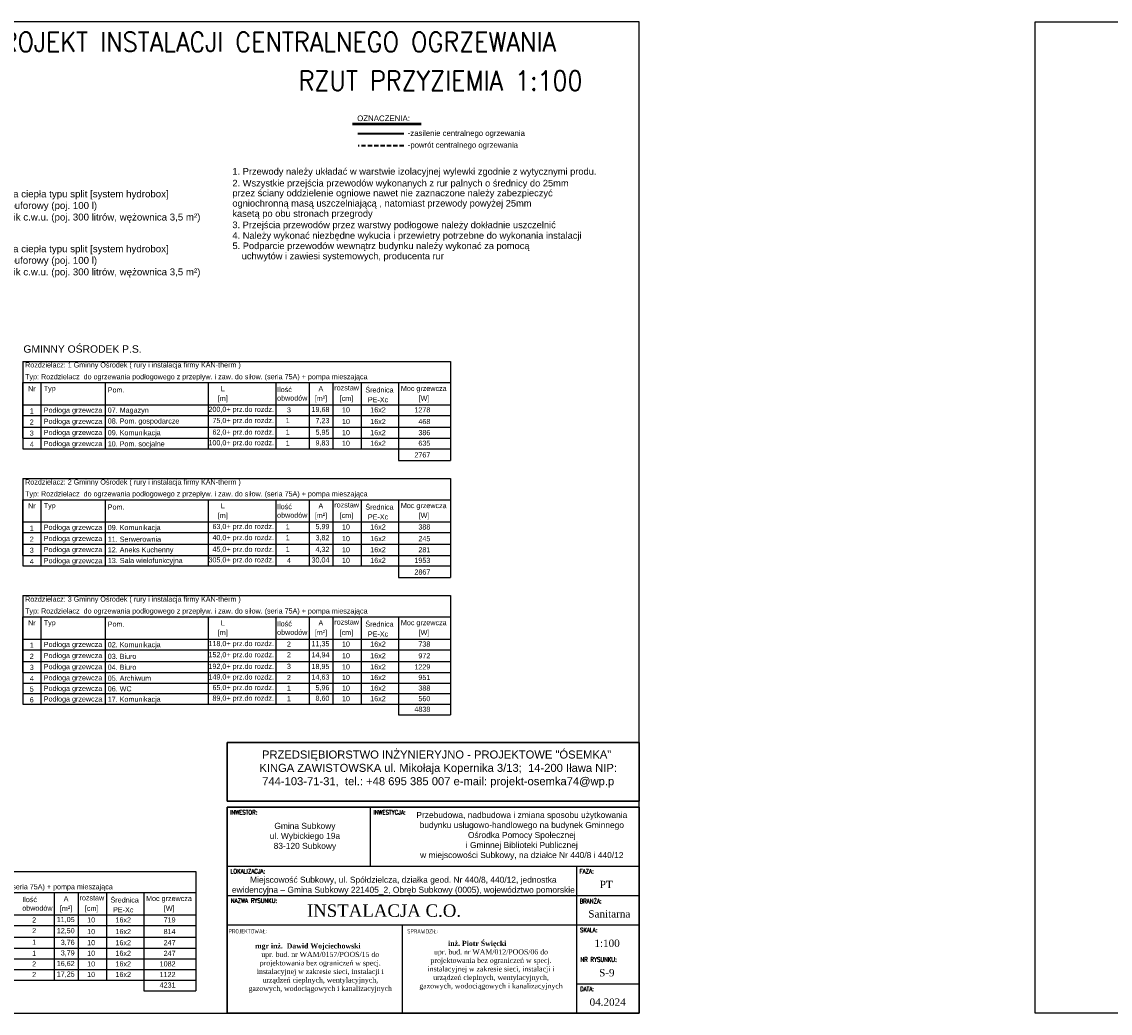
# Model space of a CAD drawing. Extents: x 280060 to 689961, y 120405 to 160329.
# Tile 60 of 85: x 662366 to 665627, y 149132 to 152102. Entities that reach past the tile are written whole.
import ezdxf

# ---------------------------------------------------------------- set-up
doc = ezdxf.new("R2010")
doc.units = 0
doc.header["$MEASUREMENT"] = 0
doc.linetypes.add('ACAD_ISO02W100', pattern=[15, 12, -3])
doc.linetypes.add('DASHED2', pattern=[9.525, 6.35, -3.175])
for name, color, linetype, lineweight in [('KAM-pro Biała Zarys', 7, 'CONTINUOUS', 9), ('KAM-pro C.O. Powrót', 150, 'ACAD_ISO02W100', 35), ('KAM-pro C.O. Zasilenie', 1, 'CONTINUOUS', 35), ('KAM-pro Opis Sanitarny', 7, 'CONTINUOUS', 18)]:
    doc.layers.add(name, color=color, linetype=linetype, lineweight=lineweight)
doc.styles.add('damian', font='arial.ttf')
doc.styles.add('GRUBA', font='times.ttf')
doc.styles.add('KomProjekt', font='arial.ttf')
doc.styles.add('moj', font='romans.shx', dxfattribs={"width": 0.9, "height": 10})
doc.styles.add('Tabelka', font='times.ttf', dxfattribs={"width": 0.8})

msp = doc.modelspace()

# ---------------------------------------------------------------- linework, layer by layer
at = {"layer": 'KAM-pro Biała Zarys', "lineweight": 30}
for p, q in [((664216.5, 149943.6), (662982.1, 149943.6)), ((662982.1, 149943.6), (662982.1, 149767.2)), ((664216.5, 149943.6), (664216.5, 149767.2)), ((662982.1, 149767.2), (664216.5, 149767.2)), ((664216.5, 149749.6), (662982.1, 149749.6)), ((662982.1, 149749.6), (662982.1, 149132.4)), ((664216.5, 149132.4), (664216.5, 149749.6)), ((662982.1, 149132.4), (664216.5, 149132.4))]:
    msp.add_line(p, q, dxfattribs=at)
at = {"layer": 'KAM-pro Biała Zarys', "lineweight": 25}
for p, q in [((663410.7, 149749.6), (663410.7, 149573.2)), ((662982.1, 149573.2), (664216.5, 149573.2)), ((664029.3, 149132.4), (664029.3, 149573.2)), ((662982.1, 149485.1), (664216.5, 149485.1)), ((662982.1, 149396.9), (664029.3, 149396.9)), ((663505.7, 149396.9), (663505.7, 149132.4)), ((664029.3, 149396.9), (664216.5, 149396.9)), ((664029.3, 149220.6), (664216.5, 149220.6))]:
    msp.add_line(p, q, dxfattribs=at)
for points in [[(664216.5, 152102.4), (655816.5, 152102.4), (655816.5, 149132.4), (664216.5, 149132.4)], [(665402.5, 152102.4), (671702.5, 152102.4), (671702.5, 149132.4), (665402.5, 149132.4)]]:
    msp.add_lwpolyline(points, close=True, dxfattribs=at)
at = {"layer": 'KAM-pro C.O. Powrót', "linetype": 'DASHED2', "ltscale": 2}
msp.add_line((663511, 151731.2), (663374.3, 151731.2), dxfattribs=at)
at = {"layer": 'KAM-pro C.O. Zasilenie'}
msp.add_line((663511, 151766.6), (663373.2, 151766.6), dxfattribs=at)
at = {"layer": 'KAM-pro Opis Sanitarny', "lineweight": 25}
for p, q in [((663563, 151797.8), (663357.3, 151797.8)), ((663563, 151794), (663357.3, 151794)), ((662370.1, 151085.2), (662370.1, 150823)), ((662370.1, 151085.2), (663651, 151085.2)), ((663651, 151085.2), (663651, 150788.1)), ((662370.1, 151021.4), (663651, 151021.4)), ((662370.1, 150854.8), (662370.1, 151021.4)), ((662423.4, 151021.4), (662423.4, 150823)), ((662616.2, 151021.4), (662616.2, 150823)), ((662924.4, 151021.4), (662924.4, 150823)), ((663127.1, 151021.4), (663127.1, 150823)), ((663227, 151021.4), (663227, 150823)), ((663298.4, 151021.4), (663298.4, 150823)), ((663383.2, 151021.4), (663383.2, 150823)), ((663495.3, 151021.4), (663495.3, 150788.1)), ((662370.1, 150954.8), (663651, 150954.8)), ((662370.1, 150923), (663651, 150923)), ((662370.1, 150888.1), (663651, 150888.1)), ((662370.1, 150854.8), (663651, 150854.8)), ((662370.1, 150823), (663651, 150823)), ((663495.3, 150788.1), (663651, 150788.1)), ((662370.1, 150734.4), (662370.1, 150472.2)), ((662370.1, 150734.4), (663651, 150734.4)), ((663651, 150734.4), (663651, 150437.3)), ((662370.1, 150670.6), (663651, 150670.6)), ((662370.1, 150504), (662370.1, 150670.6)), ((662423.4, 150670.6), (662423.4, 150472.2)), ((662616.2, 150670.6), (662616.2, 150472.2)), ((662924.4, 150670.6), (662924.4, 150472.2)), ((663127.1, 150670.6), (663127.1, 150472.2)), ((663227, 150670.6), (663227, 150472.2)), ((663298.4, 150670.6), (663298.4, 150472.2)), ((663383.2, 150670.6), (663383.2, 150472.2)), ((663495.3, 150670.6), (663495.3, 150437.3)), ((662370.1, 150604), (663651, 150604)), ((662370.1, 150572.2), (663651, 150572.2)), ((662370.1, 150537.3), (663651, 150537.3)), ((662370.1, 150504), (663651, 150504)), ((662370.1, 150472.2), (663651, 150472.2)), ((663495.3, 150437.3), (663651, 150437.3)), ((662370.1, 150383.6), (662370.1, 150057.9)), ((662370.1, 150383.6), (663651, 150383.6)), ((663651, 150383.6), (663651, 150026.2)), ((662370.1, 150319.8), (663651, 150319.8)), ((662370.1, 150153.1), (662370.1, 150319.8)), ((662423.4, 150319.8), (662423.4, 150057.9)), ((662616.2, 150319.8), (662616.2, 150057.9)), ((662924.4, 150319.8), (662924.4, 150057.9)), ((663127.1, 150319.8), (663127.1, 150057.9)), ((663227, 150319.8), (663227, 150057.9)), ((663298.4, 150319.8), (663298.4, 150057.9)), ((663383.2, 150319.8), (663383.2, 150057.9)), ((663495.3, 150319.8), (663495.3, 150026.2)), ((662370.1, 150253.1), (663651, 150253.1)), ((662370.1, 150221.4), (663651, 150221.4)), ((662370.1, 150186.5), (663651, 150186.5)), ((662370.1, 150153.1), (663651, 150153.1)), ((662370.1, 150121.4), (663651, 150121.4)), ((662370.1, 150089.7), (663651, 150089.7)), ((662370.1, 150057.9), (663651, 150057.9)), ((663495.3, 150026.2), (663651, 150026.2)), ((661606.8, 149557.4), (662887.7, 149557.4)), ((662887.7, 149557.4), (662887.7, 149199.9)), ((661606.8, 149493.6), (662887.7, 149493.6)), ((662463.6, 149493.6), (662463.6, 149231.7)), ((662535.1, 149493.6), (662535.1, 149231.7)), ((662619.9, 149493.6), (662619.9, 149231.7)), ((662732, 149493.6), (662732, 149199.9)), ((661606.8, 149426.9), (662887.7, 149426.9)), ((661606.8, 149395.2), (662887.7, 149395.2)), ((661606.8, 149360.3), (662887.7, 149360.3)), ((661606.8, 149326.9), (662887.7, 149326.9)), ((661606.8, 149295.2), (662887.7, 149295.2)), ((661606.8, 149263.4), (662887.7, 149263.4)), ((661606.8, 149231.7), (662887.7, 149231.7)), ((662732, 149199.9), (662887.7, 149199.9))]:
    msp.add_line(p, q, dxfattribs=at)

# ---------------------------------------------------------------- texts
at = {"layer": 'KAM-pro Biała Zarys', "color": 1, "lineweight": 25, "style": 'moj', "width": 0.9}
for s, p in [('PROJEKT INSTALACJI CENTRALNEGO OGRZEWANIA', (662259, 152013)), ('RZUT PRZYZIEMIA 1:100', (663195.8, 151896.6))]:
    msp.add_text(s, height=58.343, dxfattribs=at).set_placement(p)
at = {"layer": 'KAM-pro Biała Zarys', "lineweight": 20, "style": 'GRUBA'}
msp.add_text('INSTALACJA C.O.', height=37.305, dxfattribs=at).set_placement((663220.8, 149421.2))
at = {"layer": 'KAM-pro Biała Zarys', "lineweight": 25, "attachment_point": 5}
for s, insert, char_height, width, style in [('PRZEDSIĘBIORSTWO INŻYNIERYJNO - PROJEKTOWE "ÓSEMKA"  KINGA ZAWISTOWSKA ul. Mikołaja Kopernika 3/13;  14-200 Iława NIP: 744-103-71-31,  tel.: +48 695 385 007 e-mail: projekt-osemka74@wp.p', (663614, 149863.8), 24, 1112.605, 'KomProjekt'), ('\\pt198.39;{\\Fromans|c238;INWESTOR:}', (663031.4, 149734.2), 13.226, 80.865, 'Tabelka'), ('\\pt198.39;{\\Fromans|c238;INWESTYCJA:}', (663468.1, 149734.2), 13.226, 97.183, 'Tabelka'), ('\\A1;Przebudowa, nadbudowa i zmiana sposobu użytkowania budynku usługowo-handlowego na budynek Gminnego Ośrodka Pomocy Społecznej ^Ji Gminnej Biblioteki Publicznej \\Pw miejscowości Subkowy, na działce Nr 440/8 i 440/12', (663864.5, 149663.5), 18, 693.049, 'KomProjekt'), ('Gmina Subkowy\\Pul. Wybickiego 19a\\P83-120 Subkowy', (663214.7, 149661), 18, 357.226, 'KomProjekt'), ('\\pt198.39;{\\Fromans|c238;LOKALIZACJA:}', (663043.8, 149557.8), 13.226, 105.801, 'Tabelka'), ('Miejscowość Subkowy, ul. Spółdzielcza, działka geod. Nr 440/8, 440/12, jednostka ewidencyjna – Gmina Subkowy 221405_2, Obręb Subkowy (0005), województwo pomorskie', (663509.6, 149514.5), 18, 1052.831, 'KomProjekt'), ('\\pt198.39;{\\Fromans|c238;FAZA:}', (664058.9, 149557.8), 13.226, 41.576, 'Tabelka'), ('\\pt330.64;{\\W1;PT}', (664117.5, 149518.1), 22.043, 76.108, 'Tabelka'), ('\\pt198.39;{\\Fromans|c238;NAZWA RYSUNKU:}', (663062.2, 149469.6), 13.226, 142.635, 'Tabelka'), ('\\pt112.5;{\\Fromans|c238;BRANŻA:}', (664070.8, 149468.1), 13.226, 65.349, 'Tabelka'), ('\\pt330.64;{\\W1;Sanitarna}', (664126.7, 149430), 22.043, 105.552, 'Tabelka'), ('\\pt198.39;{\\Fromans|c238;PROJEKTOWAŁ:}', (663043.6, 149377.9), 13.226, 105.326, 'Tabelka'), ('\\pt198.39;{\\Fromans|c238;SPRAWDZIŁ:}', (663567.2, 149377.9), 13.226, 105.326, 'Tabelka'), ('\\pt198.39;{\\Fromans|c238;SKALA:}', (664065.1, 149381.5), 13.226, 53.958, 'Tabelka'), ('\\pi-74.314;{\\fTimes New Roman|b1|i0|c238|p18;mgr inż.  Dawid Wojciechowski\\fTimes New Roman|b0|i0|c238|p18;\\P\\pi0;upr. bud. nr WAM/0157/POOS/15 do \\Pprojektowania bez ograniczeń w specj. \\Pinstalacyjnej w zakresie sieci, instalacji i \\Purządzeń cieplnych, wentylacyjnych, \\Pgazowych, wodociągowych i kanalizacyjnych}', (663260.7, 149267.8), 15.3, 421.876, 'KomProjekt'), ('\\pi-82.57;{\\fTimes New Roman|b1|i0|c238|p18;inż. Piotr Święcki\\fTimes New Roman|b0|i0|c238|p18;\\P\\pi0;upr. bud. nr WAM/012/POOS/06 do \\Pprojektowania bez ograniczeń w specj. \\Pinstalacyjnej w zakresie sieci, instalacji i \\Purządzeń cieplnych, wentylacyjnych, \\Pgazowych, wodociągowych i kanalizacyjnych}', (663772.3, 149275.4), 15.3, 421.876, 'KomProjekt'), ('\\pt330.64;{\\W1;1:100}', (664120, 149341.8), 22.043, 89.072, 'Tabelka'), ('\\pt198.39;{\\Fromans|c238;NR RYSUNKU:}', (664094.6, 149293.3), 13.226, 112.882, 'Tabelka'), ('\\pt330.64;{\\W1;S-9}', (664119.2, 149253.6), 22.043, 89.072, 'Tabelka'), ('\\pt198.39;{\\Fromans|c238;DATA:}', (664059.8, 149205.1), 13.226, 43.36, 'Tabelka'), ('\\pt330.64;{\\W1;04.2024}', (664121.7, 149165.5), 22.043, 137.586, 'Tabelka')]:
    msp.add_mtext(s, dxfattribs=dict(at, insert=insert, char_height=char_height, width=width, style=style))
at = {"layer": 'KAM-pro Opis Sanitarny', "lineweight": 25, "style": 'damian'}
for s, height, p in [('OZNACZENIA:', 16.827, (663371.3, 151804.8)), ('-zasilenie centralnego ogrzewania', 16.619, (663522.8, 151760.4)), ('-powrót centralnego ogrzewania', 16.619, (663522.8, 151725)), ('1. Przewody należy układać w warstwie izolacyjnej wylewki zgodnie z wytycznymi produ.', 19.901, (662997.4, 151644.2)), ('2. Wszystkie przejścia przewodów wykonanych z rur palnych o średnicy do 25mm', 19.901, (662997.4, 151609)), ('przez ściany oddzielenie ogniowe nawet nie zaznaczone należy zabezpieczyć ', 19.901, (662997.4, 151579.4)), ('ogniochronną masą uszczelniającą , natomiast przewody powyżej 25mm', 19.901, (662997.4, 151548.8)), ('kasetą po obu stronach przegrody', 19.901, (662997.4, 151518.1)), ('3. Przejścia przewodów przez warstwy podłogowe należy dokładnie uszczelnić', 19.901, (662997.4, 151484.1)), ('4. Należy wykonać niezbędne wykucia i przewietry potrzebne do wykonania instalacji', 19.901, (662997.4, 151452.2)), ('5. Podparcie przewodów wewnątrz budynku należy wykonać za pomocą', 19.901, (662997.6, 151421.4)), ('uchwytów i zawiesi systemowych, producenta rur', 19.901, (663025.4, 151390.7))]:
    msp.add_text(s, height=height, rotation=360, dxfattribs=at).set_placement(p)
at = {"layer": 'KAM-pro Opis Sanitarny', "lineweight": 25, "attachment_point": 1, "rotation": 360, "style": 'damian'}
for s, insert, char_height, width in [('LIA 1316HXCF – powietrzna pompa ciepła typu split [system hydrobox]\\PPSW 100 – wolnostojący zbiornik buforowy (poj. 100 l){\\H1.8653x; }\\PWWSP 335 – wolnostojący zasobnik c.w.u. (poj. 300 litrów, wężownica 3,5 m²){\\H1.5769x; }', (661892.1, 151597.1), 20.774, 1043.42), ('LIA 1316HXCF – powietrzna pompa ciepła typu split [system hydrobox]\\PPSW 100 – wolnostojący zbiornik buforowy (poj. 100 l){\\H1.8653x; }\\PWWSP 335 – wolnostojący zasobnik c.w.u. (poj. 300 litrów, wężownica 3,5 m²){\\H1.5769x; }', (661892.1, 151432.8), 20.774, 1043.42), ('GMINNY OŚRODEK P.S.', (662371.4, 151133.2), 22.159, 426.226)]:
    msp.add_mtext(s, dxfattribs=dict(at, insert=insert, char_height=char_height, width=width))
at = {"layer": 'KAM-pro Opis Sanitarny', "lineweight": 25, "char_height": 15.358}
for s, insert, attachment_point in [('{\\fArial|b0|i0|c238|p34;Rozdzielacz: 1 Gminny Ośrodek ( rury i instalacja firmy KAN-therm )}', (662376.5, 151062.2), 7), ('{\\fArial|b0|i0|c238|p34;Typ: Rozdzielacz  do ogrzewania podłogowego z przepływ. i zaw. do siłow. (seria 75A) + pompa mieszająca}', (662376.4, 151026.8), 7), ('{\\fArial|b0|i0|c238|p34;rozstaw}', (663302.8, 150998), 7), ('\\fArial|b0|i0;Nr', (662396.8, 150995.5), 8), ('\\fArial|b0|i0;Typ', (662432.3, 150991.7), 7), ('{\\fArial|b0|i0|c238|p34;Pom.}', (662624, 150991.7), 7), ('\\fArial|b0|i0;L', (662968.7, 150995.5), 8), ('{\\fArial|b0|i0|c238|p34;Ilość \\Pobwodów}', (663131.4, 150967.3), 7), ('\\fArial|b0|i0;[m²]', (663262.5, 150962.2), 8), ('\\fArial|b0|i0;A', (663262.5, 150995.5), 8), ('{\\fArial|b0|i0|c238|p34;Średnica}', (663438, 150991.7), 8), ('{\\fArial|b0|i0|c238|p34;Moc grzewcza}', (663570.8, 150991.7), 8), ('\\fArial|b0|i0;[m]', (662968.7, 150962.2), 8), ('{\\fArial|b0|i0|c238|p34;3}', (663172.8, 150932), 9), ('{\\fArial|b0|i0|c238|p34;[cm]}', (663339, 150962.2), 8), ('{\\fArial|b0|i0|c238|p34;10}', (663349.6, 150932), 9), ('{\\fArial|b0|i0|c238|p34;PE-Xc}', (663433.8, 150962.2), 8), ('{\\fArial|b0|i0|c238|p34;16x2}', (663457, 150932), 9), ('{\\fArial|b0|i0|c238|p34;1278}', (663590.5, 150932), 9), ('{\\fArial|b0|i0|c238|p34;[W]}', (663571.4, 150962.2), 8), ('\\fArial|b0|i0;1', (662402.3, 150928.8), 9), ('\\fArial|b0|i0;Podłoga grzewcza', (662432.3, 150926.6), 7), ('{\\fArial|b0|i0|c238|p34;07. Magazyn}', (662624, 150926.8), 7), ('{\\fArial|b0|i0|c238|p34;200,0+ prz.do rozdz.}', (663122, 150929.1), 9), ('{\\fArial|b0|i0|c238|p34;1}', (663169.1, 150900.3), 9), ('{\\fArial|b0|i0|c238|p34;19,68}', (663288.2, 150930.4), 9), ('\\fArial|b0|i0;2', (662402.3, 150895.5), 9), ('\\fArial|b0|i0;Podłoga grzewcza', (662432.3, 150893.3), 7), ('{\\fArial|b0|i0|c238|p34;08. Pom. gospodarcze}', (662624, 150894.1), 7), ('{\\fArial|b0|i0|c238|p34;75,0+ prz.do rozdz.}', (663122, 150895.7), 9), ('{\\fArial|b0|i0|c238|p34;7,23}', (663288.2, 150897.1), 9), ('{\\fArial|b0|i0|c238|p34;10}', (663349.6, 150897.1), 9), ('{\\fArial|b0|i0|c238|p34;16x2}', (663457, 150897.2), 9), ('{\\fArial|b0|i0|c238|p34;468}', (663590.5, 150897), 9), ('\\fArial|b0|i0;3', (662402.3, 150862.2), 9), ('\\fArial|b0|i0;Podłoga grzewcza', (662432.3, 150859.9), 7), ('{\\fArial|b0|i0|c238|p34;09. Komunikacja}', (662624, 150859.2), 7), ('{\\fArial|b0|i0|c238|p34;62,0+ prz.do rozdz.}', (663122, 150860.8), 9), ('{\\fArial|b0|i0|c238|p34;1}', (663169.1, 150865.4), 9), ('{\\fArial|b0|i0|c238|p34;5,95}', (663288.2, 150862.2), 9), ('{\\fArial|b0|i0|c238|p34;10}', (663349.6, 150863.8), 9), ('{\\fArial|b0|i0|c238|p34;16x2}', (663457, 150863.8), 9), ('{\\fArial|b0|i0|c238|p34;386}', (663590.5, 150863.8), 9), ('{\\fArial|b0|i0|c238|p34;4}', (662402.3, 150828.8), 9), ('\\fArial|b0|i0;Podłoga grzewcza', (662432.3, 150826.6), 7), ('{\\fArial|b0|i0|c238|p34;10. Pom. socjalne}', (662624, 150825.8), 7), ('{\\fArial|b0|i0|c238|p34;100,0+ prz.do rozdz.}', (663122, 150829.1), 9), ('{\\fArial|b0|i0|c238|p34;1}', (663169.1, 150832), 9), ('{\\fArial|b0|i0|c238|p34;9,83}', (663288.2, 150830.4), 9), ('{\\fArial|b0|i0|c238|p34;10}', (663349.6, 150832), 9), ('{\\fArial|b0|i0|c238|p34;16x2}', (663457, 150832), 9), ('{\\fArial|b0|i0|c238|p34;635}', (663590.5, 150832), 9), ('{\\fArial|b0|i0|c238|p34;2767}', (663590.5, 150797), 9), ('{\\fArial|b0|i0|c238|p34;Rozdzielacz: 2 Gminny Ośrodek ( rury i instalacja firmy KAN-therm )}', (662376.5, 150711.4), 7), ('{\\fArial|b0|i0|c238|p34;Typ: Rozdzielacz  do ogrzewania podłogowego z przepływ. i zaw. do siłow. (seria 75A) + pompa mieszająca}', (662376.4, 150676), 7), ('\\fArial|b0|i0;Nr', (662396.8, 150644.7), 8), ('\\fArial|b0|i0;Typ', (662432.3, 150640.8), 7), ('{\\fArial|b0|i0|c238|p34;Pom.}', (662624, 150640.8), 7), ('\\fArial|b0|i0;L', (662968.7, 150644.7), 8), ('{\\fArial|b0|i0|c238|p34;Ilość \\Pobwodów}', (663131.4, 150616.4), 7), ('\\fArial|b0|i0;A', (663262.5, 150644.7), 8), ('{\\fArial|b0|i0|c238|p34;rozstaw}', (663302.8, 150647.2), 7), ('{\\fArial|b0|i0|c238|p34;Średnica}', (663438, 150640.8), 8), ('{\\fArial|b0|i0|c238|p34;Moc grzewcza}', (663570.8, 150640.8), 8), ('\\fArial|b0|i0;[m]', (662968.7, 150611.4), 8), ('\\fArial|b0|i0;[m²]', (663262.5, 150611.4), 8), ('{\\fArial|b0|i0|c238|p34;[cm]}', (663339, 150611.4), 8), ('{\\fArial|b0|i0|c238|p34;PE-Xc}', (663433.8, 150611.4), 8), ('{\\fArial|b0|i0|c238|p34;[W]}', (663571.4, 150611.4), 8), ('\\fArial|b0|i0;1', (662402.3, 150578), 9), ('\\fArial|b0|i0;Podłoga grzewcza', (662432.3, 150575.8), 7), ('{\\fArial|b0|i0|c238|p34;09. Komunikacja}', (662624, 150575), 7), ('{\\fArial|b0|i0|c238|p34;63,0+ prz.do rozdz.}', (663122, 150578.2), 9), ('{\\fArial|b0|i0|c238|p34;1}', (663169.1, 150582), 9), ('{\\fArial|b0|i0|c238|p34;5,99}', (663288.2, 150579.6), 9), ('{\\fArial|b0|i0|c238|p34;10}', (663349.6, 150581.2), 9), ('{\\fArial|b0|i0|c238|p34;16x2}', (663457, 150581.2), 9), ('{\\fArial|b0|i0|c238|p34;388}', (663590.5, 150581.2), 9), ('\\fArial|b0|i0;2', (662402.3, 150544.7), 9), ('\\fArial|b0|i0;Podłoga grzewcza', (662432.3, 150542.4), 7), ('{\\fArial|b0|i0|c238|p34;11. Serwerownia}', (662624, 150544.4), 7), ('{\\fArial|b0|i0|c238|p34;40,0+ prz.do rozdz.}', (663122, 150544.9), 9), ('{\\fArial|b0|i0|c238|p34;1}', (663169.1, 150549.4), 9), ('{\\fArial|b0|i0|c238|p34;3,82}', (663288.2, 150546.3), 9), ('{\\fArial|b0|i0|c238|p34;10}', (663349.6, 150546.3), 9), ('{\\fArial|b0|i0|c238|p34;16x2}', (663457, 150546.3), 9), ('{\\fArial|b0|i0|c238|p34;245}', (663590.5, 150546.2), 9), ('\\fArial|b0|i0;3', (662402.3, 150511.4), 9), ('\\fArial|b0|i0;Podłoga grzewcza', (662432.3, 150509.1), 7), ('{\\fArial|b0|i0|c238|p34;12. Aneks Kuchenny}', (662624.1, 150508.4), 7), ('{\\fArial|b0|i0|c238|p34;45,0+ prz.do rozdz.}', (663122, 150510), 9), ('{\\fArial|b0|i0|c238|p34;1}', (663169.1, 150514.5), 9), ('{\\fArial|b0|i0|c238|p34;4,32}', (663288.2, 150511.4), 9), ('{\\fArial|b0|i0|c238|p34;10}', (663349.6, 150512.9), 9), ('{\\fArial|b0|i0|c238|p34;16x2}', (663457, 150513), 9), ('{\\fArial|b0|i0|c238|p34;281}', (663590.5, 150512.9), 9), ('{\\fArial|b0|i0|c238|p34;4}', (662402.3, 150478), 9), ('\\fArial|b0|i0;Podłoga grzewcza', (662432.3, 150475.8), 7), ('{\\fArial|b0|i0|c238|p34;13. Sala wielofunkcyjna}', (662624.3, 150476.2), 7), ('{\\fArial|b0|i0|c238|p34;305,0+ prz.do rozdz.}', (663122, 150478.2), 9), ('{\\fArial|b0|i0|c238|p34;4}', (663172.8, 150481.2), 9), ('{\\fArial|b0|i0|c238|p34;30,04}', (663288.2, 150479.6), 9), ('{\\fArial|b0|i0|c238|p34;10}', (663349.6, 150481.2), 9), ('{\\fArial|b0|i0|c238|p34;16x2}', (663457, 150481.2), 9), ('{\\fArial|b0|i0|c238|p34;1953}', (663590.5, 150481.2), 9), ('{\\fArial|b0|i0|c238|p34;2867}', (663590.5, 150446.2), 9), ('{\\fArial|b0|i0|c238|p34;Rozdzielacz: 3 Gminny Ośrodek ( rury i instalacja firmy KAN-therm )}', (662376.5, 150360.6), 7), ('{\\fArial|b0|i0|c238|p34;Typ: Rozdzielacz  do ogrzewania podłogowego z przepływ. i zaw. do siłow. (seria 75A) + pompa mieszająca}', (662376.4, 150325.1), 7), ('\\fArial|b0|i0;Nr', (662396.8, 150293.9), 8), ('\\fArial|b0|i0;Typ', (662432.3, 150290), 7), ('{\\fArial|b0|i0|c238|p34;Pom.}', (662624, 150290), 7), ('\\fArial|b0|i0;L', (662968.7, 150293.9), 8), ('{\\fArial|b0|i0|c238|p34;Ilość \\Pobwodów}', (663131.4, 150265.6), 7), ('\\fArial|b0|i0;A', (663262.5, 150293.9), 8), ('{\\fArial|b0|i0|c238|p34;rozstaw}', (663302.8, 150296.4), 7), ('{\\fArial|b0|i0|c238|p34;Średnica}', (663438, 150290), 8), ('{\\fArial|b0|i0|c238|p34;Moc grzewcza}', (663570.8, 150290), 8), ('\\fArial|b0|i0;[m]', (662968.7, 150260.5), 8), ('\\fArial|b0|i0;[m²]', (663262.5, 150260.5), 8), ('{\\fArial|b0|i0|c238|p34;[cm]}', (663339, 150260.5), 8), ('{\\fArial|b0|i0|c238|p34;PE-Xc}', (663433.8, 150260.5), 8), ('{\\fArial|b0|i0|c238|p34;[W]}', (663571.4, 150260.5), 8), ('\\fArial|b0|i0;1', (662402.3, 150227.2), 9), ('\\fArial|b0|i0;Podłoga grzewcza', (662432.3, 150224.9), 7), ('{\\fArial|b0|i0|c238|p34;02. Komunikacja}', (662624, 150224.2), 7), ('{\\fArial|b0|i0|c238|p34;118,0+ prz.do rozdz.}', (663122, 150227.4), 9), ('{\\fArial|b0|i0|c238|p34;2}', (663172.8, 150230.4), 9), ('{\\fArial|b0|i0|c238|p34;11,35}', (663288.2, 150228.8), 9), ('{\\fArial|b0|i0|c238|p34;10}', (663349.6, 150230.4), 9), ('{\\fArial|b0|i0|c238|p34;16x2}', (663457, 150230.4), 9), ('{\\fArial|b0|i0|c238|p34;738}', (663590.5, 150230.4), 9), ('\\fArial|b0|i0;2', (662402.3, 150193.9), 9), ('\\fArial|b0|i0;Podłoga grzewcza', (662432.3, 150191.6), 7), ('{\\fArial|b0|i0|c238|p34;03. Biuro}', (662624, 150193.6), 7), ('{\\fArial|b0|i0|c238|p34;152,0+ prz.do rozdz.}', (663122, 150194.1), 9), ('{\\fArial|b0|i0|c238|p34;2}', (663172.8, 150198.6), 9), ('{\\fArial|b0|i0|c238|p34;14,94}', (663288.2, 150195.5), 9), ('{\\fArial|b0|i0|c238|p34;10}', (663349.6, 150195.5), 9), ('{\\fArial|b0|i0|c238|p34;16x2}', (663457, 150195.5), 9), ('{\\fArial|b0|i0|c238|p34;972}', (663590.5, 150195.4), 9), ('\\fArial|b0|i0;3', (662402.3, 150160.5), 9), ('\\fArial|b0|i0;Podłoga grzewcza', (662432.3, 150158.3), 7), ('{\\fArial|b0|i0|c238|p34;04. Biuro}', (662624, 150161.1), 7), ('{\\fArial|b0|i0|c238|p34;192,0+ prz.do rozdz.}', (663122, 150159.2), 9), ('{\\fArial|b0|i0|c238|p34;3}', (663172.8, 150163.7), 9), ('{\\fArial|b0|i0|c238|p34;18,95}', (663288.2, 150160.6), 9), ('{\\fArial|b0|i0|c238|p34;10}', (663349.6, 150162.1), 9), ('{\\fArial|b0|i0|c238|p34;16x2}', (663457, 150162.2), 9), ('{\\fArial|b0|i0|c238|p34;1229}', (663590.5, 150162.1), 9), ('{\\fArial|b0|i0|c238|p34;4}', (662402.3, 150127.2), 9), ('\\fArial|b0|i0;Podłoga grzewcza', (662432.3, 150124.9), 7), ('{\\fArial|b0|i0|c238|p34;05. Archiwum}', (662624, 150128.2), 7), ('{\\fArial|b0|i0|c238|p34;149,0+ prz.do rozdz.}', (663122, 150127.4), 9), ('{\\fArial|b0|i0|c238|p34;2}', (663172.8, 150130.4), 9), ('{\\fArial|b0|i0|c238|p34;14,63}', (663288.2, 150128.8), 9), ('{\\fArial|b0|i0|c238|p34;10}', (663349.6, 150130.4), 9), ('{\\fArial|b0|i0|c238|p34;16x2}', (663457, 150130.4), 9), ('{\\fArial|b0|i0|c238|p34;951}', (663590.5, 150130.4), 9), ('{\\fArial|b0|i0|c238|p34;5}', (662402.3, 150095.5), 9), ('\\fArial|b0|i0;Podłoga grzewcza', (662432.3, 150093.2), 7), ('{\\fArial|b0|i0|c238|p34;06. WC}', (662624, 150096.5), 7), ('{\\fArial|b0|i0|c238|p34;65,0+ prz.do rozdz.}', (663122, 150095.7), 9), ('{\\fArial|b0|i0|c238|p34;1}', (663172.8, 150098.6), 9), ('{\\fArial|b0|i0|c238|p34;5,96}', (663288.2, 150097.1), 9), ('{\\fArial|b0|i0|c238|p34;10}', (663349.6, 150098.6), 9), ('{\\fArial|b0|i0|c238|p34;16x2}', (663457, 150098.6), 9), ('{\\fArial|b0|i0|c238|p34;388}', (663590.5, 150098.6), 9), ('{\\fArial|b0|i0|c238|p34;6}', (662402.3, 150063.7), 9), ('\\fArial|b0|i0;Podłoga grzewcza', (662432.3, 150061.5), 7), ('{\\fArial|b0|i0|c238|p34;17. Komunikacja}', (662624, 150060.7), 7), ('{\\fArial|b0|i0|c238|p34;89,0+ prz.do rozdz.}', (663122, 150063.9), 9), ('{\\fArial|b0|i0|c238|p34;1}', (663172.8, 150066.9), 9), ('{\\fArial|b0|i0|c238|p34;8,60}', (663288.2, 150065.3), 9), ('{\\fArial|b0|i0|c238|p34;10}', (663349.6, 150066.9), 9), ('{\\fArial|b0|i0|c238|p34;16x2}', (663457, 150066.9), 9), ('{\\fArial|b0|i0|c238|p34;560}', (663590.5, 150066.9), 9), ('{\\fArial|b0|i0|c238|p34;4838}', (663590.5, 150035.1), 9), ('{\\fArial|b0|i0|c238|p34;Typ: Rozdzielacz  do ogrzewania podłogowego z przepływ. i zaw. do siłow. (seria 75A) + pompa mieszająca}', (661613, 149498.9), 7), ('{\\fArial|b0|i0|c238|p34;Ilość \\Pobwodów}', (662368, 149439.4), 7), ('\\fArial|b0|i0;A', (662499.2, 149467.6), 8), ('{\\fArial|b0|i0|c238|p34;rozstaw}', (662539.5, 149470.1), 7), ('{\\fArial|b0|i0|c238|p34;Średnica}', (662674.7, 149463.8), 8), ('{\\fArial|b0|i0|c238|p34;Moc grzewcza}', (662807.4, 149463.8), 8), ('\\fArial|b0|i0;[m²]', (662499.2, 149434.3), 8), ('{\\fArial|b0|i0|c238|p34;[cm]}', (662575.6, 149434.3), 8), ('{\\fArial|b0|i0|c238|p34;PE-Xc}', (662670.5, 149434.3), 8), ('{\\fArial|b0|i0|c238|p34;[W]}', (662808.1, 149434.3), 8), ('{\\fArial|b0|i0|c238|p34;2}', (662409.5, 149404.1), 9), ('{\\fArial|b0|i0|c238|p34;11,05}', (662524.9, 149402.6), 9), ('{\\fArial|b0|i0|c238|p34;10}', (662586.3, 149404.1), 9), ('{\\fArial|b0|i0|c238|p34;16x2}', (662693.7, 149404.1), 9), ('{\\fArial|b0|i0|c238|p34;719}', (662827.2, 149404.1), 9), ('{\\fArial|b0|i0|c238|p34;2}', (662409.5, 149372.4), 9), ('{\\fArial|b0|i0|c238|p34;12,50}', (662524.9, 149369.2), 9), ('{\\fArial|b0|i0|c238|p34;10}', (662586.3, 149369.2), 9), ('{\\fArial|b0|i0|c238|p34;16x2}', (662693.7, 149369.3), 9), ('{\\fArial|b0|i0|c238|p34;814}', (662827.2, 149369.2), 9), ('{\\fArial|b0|i0|c238|p34;1}', (662409.5, 149337.5), 9), ('{\\fArial|b0|i0|c238|p34;3,76}', (662524.9, 149334.3), 9), ('{\\fArial|b0|i0|c238|p34;10}', (662586.3, 149335.9), 9), ('{\\fArial|b0|i0|c238|p34;16x2}', (662693.7, 149335.9), 9), ('{\\fArial|b0|i0|c238|p34;247}', (662827.2, 149335.9), 9), ('{\\fArial|b0|i0|c238|p34;1}', (662409.5, 149304.1), 9), ('{\\fArial|b0|i0|c238|p34;3,79}', (662524.9, 149302.6), 9), ('{\\fArial|b0|i0|c238|p34;10}', (662586.3, 149304.1), 9), ('{\\fArial|b0|i0|c238|p34;16x2}', (662693.7, 149304.1), 9), ('{\\fArial|b0|i0|c238|p34;247}', (662827.2, 149304.1), 9), ('{\\fArial|b0|i0|c238|p34;2}', (662409.5, 149272.4), 9), ('{\\fArial|b0|i0|c238|p34;16,62}', (662524.9, 149270.8), 9), ('{\\fArial|b0|i0|c238|p34;10}', (662586.3, 149272.4), 9), ('{\\fArial|b0|i0|c238|p34;16x2}', (662693.7, 149272.4), 9), ('{\\fArial|b0|i0|c238|p34;1082}', (662827.2, 149272.4), 9), ('{\\fArial|b0|i0|c238|p34;2}', (662409.5, 149240.7), 9), ('{\\fArial|b0|i0|c238|p34;17,25}', (662524.9, 149239.1), 9), ('{\\fArial|b0|i0|c238|p34;10}', (662586.3, 149240.7), 9), ('{\\fArial|b0|i0|c238|p34;16x2}', (662693.7, 149240.7), 9), ('{\\fArial|b0|i0|c238|p34;1122}', (662827.2, 149240.7), 9), ('{\\fArial|b0|i0|c238|p34;4231}', (662827.2, 149208.9), 9)]:
    msp.add_mtext(s, dxfattribs=dict(at, insert=insert, attachment_point=attachment_point))

doc.saveas('drawing.dxf')
